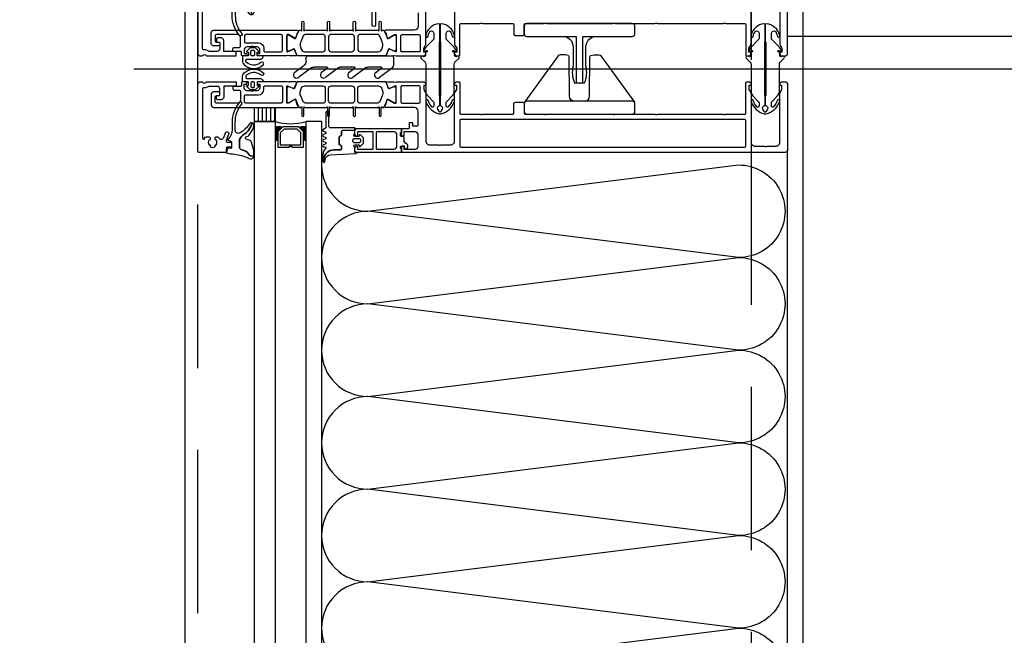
# Model space of a CAD drawing. Header units: millimetres. Extents: x 247761 to 294611, y 172579 to 236863.
# Tile 69 of 256: x 249656 to 250039, y 181660 to 181899. Entities that reach past the tile are written whole.
import ezdxf

# ---------------------------------------------------------------- set-up
doc = ezdxf.new("R2010")
doc.units = ezdxf.units.MM
doc.linetypes.add('ČÁRKOVANÁ', pattern=[19.05, 12.7, -6.35])
for name, color, linetype in [('FASÁDA DETAILNÍ', 4, 'Continuous'), ('KOTY 50', 7, 'Continuous'), ('NOVA', 240, 'Continuous')]:
    doc.layers.add(name, color=color, linetype=linetype)
doc.styles.add('CS-ROMANS', font='romans.shx', dxfattribs={"width": 0.75, "oblique": 5})
doc.dimstyles.new('A_KÓTA_50', dxfattribs={"dimtxt": 110, "dimasz": 2, "dimexe": 100, "dimexo": 1500, "dimgap": 40, "dimtad": 1, "dimrnd": 1, "dimdsep": 46, "dimtxsty": 'CS-ROMANS', "dimblk": 'KOT_CARA20', "dimcen": 45, "dimse1": 1, "dimse2": 1, "dimclrd": 256, "dimclre": 256, "dimclrt": 256, "dimadec": 0, "dimazin": 0, "dimtfac": 1, "dimtix": 1, "dimtmove": 2, "dimatfit": 3, "dimldrblk": 'OBLIQUE', "dimfxl": 0, "dimtolj": 1, "dimarcsym": 0})

# ---------------------------------------------------------------- blocks, each defined once
blk = doc.blocks.new('244748_a')
blk.add_lwpolyline([(8.32, -1.69, 0.082248), (6.34, -0.9, -1.09695), (6.94, -0.1, -0.315353), (11.26, -5.15, -0.480529), (10.87, -5.64), (4.27, -5.64), (4.08, -5.45), (-16.53, -5.45), (-16.72, -5.64), (-20.43, -5.64, 0.574019), (-21.93, -4.78), (-22.99, -5.4, 0.524827), (-22.99, -5.9), (-21.93, -6.52, 0.574021), (-20.43, -5.66), (-16.72, -5.66), (-16.53, -5.85), (4.08, -5.85), (4.27, -5.66), (10.87, -5.66, -0.480529), (11.26, -6.15, -0.326229), (6.88, -11.09, -1.09695), (6.28, -10.3, 0.081457), (8.32, -9.61, 0.599203), (7.48, -8.05), (5.52, -8.05, 0.198965), (5.17, -8.2), (2.22, -11.15), (0.93, -12.01, -0.738038), (0.51, -11.62), (0.87, -11, 1), (0.35, -10.7), (0, -11.3), (-0.98, -11.3, 0.619205), (-1.45, -12.06), (-1.28, -12.43, -0.808139), (-2.04, -13.04), (-3.63, -11.44, 0.198906), (-4.34, -11.15), (-14.99, -11.15, -0.198936), (-16.76, -10.42), (-18.98, -8.2, 0.198942), (-19.33, -8.05), (-20.67, -8.05, 0.500217), (-21.09, -8.73, 0.122037), (-18.5, -10.27, -1.093735), (-19.1, -11.07, -0.240768), (-23.7, -6.07, -0.106226), (-23.7, -5.23, -0.256232), (-19, -0.13, -1.093735), (-18.4, -0.92, 0.116856), (-21.09, -2.57, 0.500217), (-20.67, -3.25), (-19.33, -3.25, 0.198942), (-18.98, -3.1), (-16.75, -0.88, -0.198936), (-14.99, -0.15), (-4.34, -0.15, 0.198907), (-3.63, 0.14), (-2.04, 1.74, -0.808139), (-1.28, 1.13), (-1.45, 0.76, 0.619205), (-0.98, 0), (0, 0), (0.35, -0.6, 1), (0.87, -0.3), (0.51, 0.32, -0.738038), (0.93, 0.71), (2.22, -0.15), (5.17, -3.1, 0.198965), (5.52, -3.25), (7.48, -3.25, 0.599203)], format="xyb", close=True)
blk = doc.blocks.new('236134_0100_s_v')
for points in [[(22.8, -23), (22.8, -5), (42, -5, 0.414214), (43, -4), (43, -1, 0.414214), (42, 0), (1, 0, 0.414214), (0, -1), (0, -4, 0.414214), (1, -5), (20.2, -5), (20.2, -23)], [(15, -5, -0.414214), (19, -9), (19, -16.57, 0.165764), (19.53, -23), (23.47, -23, 0.165764), (24, -16.57), (24, -9, -0.414214), (28, -5)]]:
    blk.add_lwpolyline(points, format="xyb")
blk = doc.blocks.new('236134_0200_s_v')
for points in [[(19.58, 5, -0.41166), (17.58, 6.98), (17.45, 22.25, 0.344217), (17.07, 22.73), (16, 23), (14, 23, 0.240828), (13.19, 22.59), (0.19, 4.59)], [(23.42, 5, 0.41166), (25.42, 6.98), (25.55, 22.25, -0.344217), (25.93, 22.73), (27, 23), (29, 23, -0.240828), (29.81, 22.59), (42.81, 4.59)]]:
    blk.add_lwpolyline(points, format="xyb")
blk.add_lwpolyline([(42, 5), (1, 5, 0.414214), (0, 4), (0, 1, 0.414214), (1, 0), (42, 0, 0.414214), (43, 1), (43, 4, 0.414214)], format="xyb", close=True)
blk = doc.blocks.new('284336')
for points in [[(-0.41, 0), (-0.41, -2, 0.990243), (-0.4, -3.02), (0.9, -3.02, 0.414214), (1.21, -2.71), (1.21, -2.61, -0.668123), (1.71, -2.4), (2.75, -3.45, -0.199004), (2.89, -3.79), (2.89, -5.43, -0.199038), (2.75, -5.77), (1.71, -6.82, -0.668191), (1.21, -6.61), (1.21, -6.51, 0.414214), (0.9, -6.2), (-0.4, -6.2, 0.990269), (-0.41, -7.22), (-0.41, -8.6), (-5.1, -8.6, -0.414215), (-5.59, -8.11), (-5.59, -7, 0.267949), (-5.84, -6.56), (-6.34, -6.27, -0.267949), (-6.59, -5.84), (-6.59, -3.38, -0.267949), (-6.34, -2.95), (-5.84, -2.66, 0.267949), (-5.59, -2.22), (-5.59, -1.51, 0.414214), (-6.1, -1), (-8.66, -1, -0.393156), (-12.46, 2.53, 0.067572), (-12.67, 3.43), (-12.8, 3.7, -0.637545), (-12.12, 3.53), (-11.92, 2.53, 0.344315), (-10.06, 0.91), (0, 0.38, -0.406913), (0.39, 0), (-0.41, 0)], [(-0.7, -9.6), (-10, -9.6, 0.414511), (-10.51, -10.11), (-10.51, -15.51, -1), (-11.69, -15.51), (-11.69, -9.6), (-12.69, -8.95, -0.668884), (-12.6, -8.23), (-11.99, -8.01, 0.766384), (-11.99, -7.21), (-12.6, -6.99, -0.76831), (-12.6, -6.23), (-11.99, -6.01, 0.766384), (-11.99, -5.21), (-12.6, -4.99, -0.76831), (-12.6, -4.23), (-11.99, -4.01, 0.766384), (-11.99, -3.21), (-12.6, -2.99, -0.877523), (-12.5, -2.22), (-12.1, -2.22, 0.698129), (-11.83, -1.5, -0.220231), (-12.89, 0.78), (-12.89, 3.45, -0.157143), (-12.82, 3.68), (-12.69, 3.42, -0.067482), (-12.48, 2.53, 0.393136), (-8.66, -1.02), (-6.1, -1.02, -0.414214), (-5.61, -1.51), (-5.61, -2.22, -0.267949), (-5.85, -2.65), (-6.35, -2.93, 0.267949), (-6.61, -3.38), (-6.61, -5.84, 0.267949), (-6.35, -6.29), (-5.85, -6.57, -0.267949), (-5.61, -7), (-5.61, -8.11, 0.414215), (-5.1, -8.62), (-0.41, -8.62), (-0.41, -9.31, -0.414212), (-0.7, -9.6)], [(1.7, -4.31, 0.414235), (1.2, -3.81), (-0.7, -3.81, 0.414214), (-1.2, -4.31), (-1.2, -4.91, 0.414214), (-0.7, -5.41), (1.2, -5.41, 0.414235), (1.7, -4.91), (1.7, -4.31)]]:
    blk.add_lwpolyline(points, format="xyb", close=True)
blk = doc.blocks.new('nesystémový nástavec 18')
for p, q in [((-18, 6.8), (-18, 8.8)), ((-17.5, 9.3), (-15.36, 9.3)), ((-11, 8), (-17, 8)), ((-17, 8), (-17, 6.3)), ((-15.36, 9.3), (0, 9.3)), ((-11, 1.3), (-11, 8)), ((-2.8, 8), (-9.7, 8)), ((-9.7, 1.3), (-9.7, 8)), ((0, 9.3), (0, 7.8)), ((-17, 6.3), (-17.5, 6.3)), ((-1.8, 2.3), (-1.8, 7)), ((-0.5, 7.3), (-0.5, 6.8)), ((0, 6.3), (0.55, 6.3)), ((0.55, 6.3), (0.95, 5.9)), ((0.95, 5.9), (0.95, 4.8)), ((0.95, 4.8), (0.95, 4.14)), ((0.95, 4.14), (1.2, 4.14)), ((1.4, 3.94), (1.4, 3.84)), ((-18, 0.5), (-18, 1.8)), ((-17.5, 2.3), (-17, 2.3)), ((-1.8, 0), (-17.5, 0)), ((-17, 2.3), (-17, 1.3)), ((-17, 1.3), (-11, 1.3)), ((-9.7, 1.3), (-2.8, 1.3)), ((0, 0), (-1.8, 0)), ((-0.4, 2.23), (-0.5, 2.04)), ((-0.5, 2.04), (-0.5, 2)), ((1.2, 2.44), (0, 2.44)), ((0, 1.5), (0, 0)), ((1.2, 1.85), (1.2, 2.44)), ((1.6, 3.64), (1.6, 3.64)), ((1.8, 1.37), (1.7, 1.35)), ((2.25, 1.63), (1.8, 1.37)), ((2.4, 2.84), (2.4, 1.89))]:
    blk.add_line(p, q)
for centre, radius, start, end in [((-17.5, 8.8), 0.5, 90, 180), ((-15.36, 9.8), 0.5, 270, 270.084), ((-2.8, 7), 1, 0, 90), ((0, 7.3), 0.5, 89.9955, 180.0071), ((-17.5, 6.8), 0.5, 180.0012, 269.9988), ((0, 6.8), 0.5, 179.9949, 270.006), ((0.75, 4.8), 0.2, 359.9656, 0.0344), ((1.2, 3.94), 0.2, 359.9707, 90.0249), ((1.6, 3.84), 0.2, 179.9737, 270.035), ((-17.5, 1.8), 0.5, 89.999, 180.0002), ((-17.5, 0.5), 0.5, 180, 270), ((-2.8, 2.3), 1, 270, 0), ((0, 2), 0.5, 179.9716, 270.0327), ((0, 1.94), 0.5, 89.9975, 144.0007), ((1.7, 1.85), 0.5, 179.9991, 270), ((1.6, 2.84), 0.8, 0.0065, 89.9919), ((2.1, 1.89), 0.3, 299.9815, 0.0183)]:
    blk.add_arc(centre, radius, start, end)
blk = doc.blocks.new('433270')
blk.add_lwpolyline([(1, 0, 0.414364), (0, -1), (0, -1.4, 0.255924), (0.23, -1.83, -0.547723), (0.23, -3.17, 0.255924), (0, -3.6), (0, -14.6, 0.414214), (0.3, -14.9), (1.2, -14.9, 0.414214), (1.7, -14.4), (1.7, -10.3, -0.414214), (2, -10), (6, -10, 0.414248), (7, -9), (7, -7.7, 0.414179), (6.5, -7.2), (5.7, -7.2, 0.414232), (5.4, -7.5), (5.4, -8.2, -0.414198), (5.1, -8.5), (2.8, -8.5, -0.414204), (1.8, -7.5), (1.8, -4.49, -0.147432), (1.97, -3.94, 0.147461), (2.4, -2.5), (2.4, -2.3, -0.414214), (2.9, -1.8), (21.87, -1.8, -0.668178), (22.22, -2.65), (22.16, -2.72, 1), (21.59, -3.29), (21.52, -3.35, 0.198912), (21.38, -3.71), (21.38, -4.05, 0.414214), (22.08, -4.75), (22.38, -4.75, 0.576988), (22.64, -4.3, -0.311246), (24.56, -4.3, 0.576988), (24.82, -4.75), (25.3, -4.75, -0.260065), (25.3, -6.65), (24.82, -6.65, 0.576988), (24.56, -7.1, -0.311246), (22.64, -7.1, 0.576988), (22.38, -6.65), (22.08, -6.65, 0.414214), (21.38, -7.35), (21.38, -7.61, 0.267949), (21.63, -8.04), (21.89, -8.2, -0.637047), (21.73, -10), (19.83, -10.7, 0.315299), (19.5, -11.17), (19.5, -11.49, 0.520567), (20.17, -11.96), (22.83, -10.99, -0.520567), (23.5, -11.46), (23.5, -12.5, 0.414062), (24, -13), (25, -13, 0.414186), (25.5, -12.5), (25.5, -11.5, -0.414182), (26, -11), (27, -11, 0.414214), (27.5, -10.5), (27.5, -0.5, 0.414214), (27, 0), (1, 0)], format="xyb", close=True)
blk = doc.blocks.new('284325')
for points in [[(0.84, -5.23, -0.560316), (0.94, -4.73), (1.94, -4.36, 0.3153), (2.14, -4.08), (2.14, -1.89, 0.451558), (1.8, -1.59), (0.9, -1.7, -0.399586), (0.57, -1.46), (0.3, -0.07, -0.415977), (0.53, 0.29, 0.024107), (6.15, 1.24, 0.076636), (8.99, 2.34, -0.577615), (10.79, 1.3), (10.02, 1.37, 0.283171), (9.08, 0.9, -0.168429), (7.07, -0.74), (5.9, -1.16, 0.315302), (5.24, -2.1), (5.24, -4.21, 0.269719), (6.76, -6.82, -0.194797), (10.18, -11.53, -0.342663), (9.17, -11.17, 0.119207), (5.43, -7.59, 0.578571), (3.63, -8.62), (3.63, -11.77, 0.176415), (6.16, -18.72, -1), (5.24, -19.49, -0.176415), (2.43, -11.77), (2.43, -8.89, 0.208286), (0.84, -5.23)], [(8.95, -6.65), (10.32, -8.78, -0.134555), (10.79, -10.63, -0.339795), (10.19, -11.53, 0.194788), (6.76, -6.81, -0.269736), (5.25, -4.21), (5.25, -2.1, -0.315302), (5.9, -1.17), (7.07, -0.74, 0.168429), (9.09, 0.89, -0.283167), (10.01, 1.36), (10.79, 1.29), (10.79, -0.74, -0.070852), (10.71, -1.3), (9.95, -3.93, -0.241839), (9.08, -4.83), (7.93, -5.22, 0.836024), (8.08, -6.19), (8.11, -6.19, -0.255349), (8.95, -6.65)]]:
    blk.add_lwpolyline(points, format="xyb", close=True)
blk = doc.blocks.new('*U500')
for points in [[(0, 0, 0.414243), (0.1, 0.1), (0, 0.9, -1.0001), (0.2, 0.9), (0.1, 0.1, 0.414228), (0.2, 0, 0.414228)], [(0.2, 0, 0.414243), (0.3, 0.1), (0.2, 0.9, -1.0001), (0.4, 0.9), (0.3, 0.1, 0.414228), (0.4, 0, 0.414228)], [(0.4, 0, 0.414243), (0.5, 0.1), (0.4, 0.9, -1.0001), (0.6, 0.9), (0.5, 0.1, 0.414228), (0.6, 0, 0.414228)], [(0.6, 0, 0.414243), (0.7, 0.1), (0.6, 0.9, -1.0001), (0.8, 0.9), (0.7, 0.1, 0.414228), (0.8, 0, 0.414228)], [(0.8, 0, 0.414243), (0.9, 0.1), (0.8, 0.9, -1.0001), (1, 0.9), (0.9, 0.1, 0.414228), (1, 0, 0.414228)], [(1, 0, 0.414243), (1.1, 0.1), (1, 0.9, -1.0001), (1.2, 0.9), (1.1, 0.1, 0.414228), (1.2, 0, 0.414228)], [(1.2, 0, 0.414243), (1.3, 0.1), (1.2, 0.9, -1.0001), (1.4, 0.9), (1.3, 0.1, 0.414228), (1.4, 0, 0.414228)], [(1.4, 0, 0.414243), (1.5, 0.1), (1.4, 0.9, -1.0001), (1.6, 0.9), (1.5, 0.1, 0.414228), (1.6, 0, 0.414228)], [(1.6, 0, 0.414243), (1.7, 0.1), (1.6, 0.9, -1.0001), (1.8, 0.9), (1.7, 0.1, 0.414228), (1.8, 0, 0.414228)], [(1.8, 0, 0.414243), (1.9, 0.1), (1.8001, 0.9, -1.0001), (2, 0.9), (1.9001, 0.1, 0.414228), (2, 0, 0.414228)]]:
    blk.add_lwpolyline(points, format="xyb")
blk = doc.blocks.new('288126')
for points in [[(-16.5, 0), (16.5, 0)], [(-21.36, -6.34), (-17.8, -3.69)], [(-17, -2.08), (-17, -0.5)], [(17, -0.5), (17, -3.8)], [(-14.71, -4.5), (-19.87, -8.34)], [(-8.83, -4.3), (-14.11, -4.3)], [(-10.96, -6.34), (-8.71, -4.66)], [(-4.31, -4.5), (-9.47, -8.34)], [(1.81, -4.3), (-3.71, -4.3)], [(-0.35, -6.36), (1.93, -4.66)], [(6.33, -4.5), (1.14, -8.37)], [(12.21, -4.3), (6.93, -4.3)], [(10.05, -6.36), (12.33, -4.66)], [(16.6, -4.6), (11.54, -8.37)]]:
    blk.add_lwpolyline(points)
for centre, radius, start, end in [((16.5, -0.5), 0.5, 0, 90), ((-16.5, -0.5), 0.5, 90, 180), ((16, -3.8), 1, 306.7059, 0), ((-20.61, -7.34), 1.25, 126.7059, 306.7059), ((-10.21, -7.34), 1.25, 126.7059, 306.7059), ((0.4, -7.37), 1.25, 126.7059, 306.7059), ((10.8, -7.37), 1.25, 126.7059, 306.7059)]:
    blk.add_arc(centre, radius, start, end)
at = {"extrusion": (0, 0, -1)}
for centre, radius, start, end in [((19, -2.08), 2, 180, 233.2941), ((14.11, -5.3), 1, 53.2941, 90), ((8.83, -4.5), 0.2, 90, 233.2941), ((3.71, -5.3), 1, 53.2941, 90), ((-1.81, -4.5), 0.2, 90, 233.2941), ((-6.93, -5.3), 1, 53.2941, 90), ((-12.21, -4.5), 0.2, 90, 233.2941)]:
    blk.add_arc(centre, radius, start, end, dxfattribs=at)
blk = doc.blocks.new('246426')
for points in [[(-1.84, 0.64), (-2.86, -0.38, 0.198926), (-3.15, -1.09), (-3.15, -2.31, 0.198926), (-2.86, -3.02), (-1.84, -4.04, 0.637051), (-1.5, -3.92), (-1.45, -3.4), (-0.3, -3.4, -0.41484), (0, -3.7), (0, -5.19, 0.414232), (0.5, -5.69), (2.14, -5.69, 0.071862), (2.2, -5.68, 0.157876), (3.73, -4.64, 0.360336), (3.48, 2.39, 0.964062), (2.54, 1.48, -0.403385), (2.25, -4.34, -0.190964), (2.11, -4.39), (1.7, -4.39, -0.414214), (1.2, -3.89), (1.2, 1.31, 0.414201), (0.2, 2.31), (0, 2.31), (0, 0.3, -0.414214), (-0.3, 0), (-1.45, 0), (-1.5, 0.52, 0.637051), (-1.84, 0.64)], [(-2.25, -1.4, -0.414214), (-1.85, -1), (-0.4, -1, -0.414214), (0, -1.4), (0, -2, -0.414214), (-0.4, -2.4), (-1.85, -2.4, -0.414214), (-2.25, -2), (-2.25, -1.4)]]:
    blk.add_lwpolyline(points, format="xyb", close=True)
blk = doc.blocks.new('A$C69D17D4D')
at = {"layer": 'FASÁDA DETAILNÍ'}
h = blk.add_hatch(dxfattribs=at)
h.set_pattern_fill('ANSI31', color=256, scale=0.5, angle=585)
h.set_pattern_definition([(270, (42491.3569, -1825.9212), (1.5875, -8e-16), [])])
h.paths.add_polyline_path([(-24889, 8488.5), (-24889, 8494), (-24897, 8494), (-24897, 8488.5)])
for p, q in [((-24943.95, 8509), (-24575.71, 8509)), ((-24897, 8079.5), (-24897, 8488.5)), ((-24897, 8488.5), (-24889, 8488.5)), ((-24889, 8488.5), (-24889, 8079.5)), ((-24877, 8079.5), (-24877, 8488.5)), ((-24871, 8488.5), (-24877, 8488.5)), ((-24871, 8488.5), (-24871, 8079.5))]:
    blk.add_line(p, q, dxfattribs=at)
for points in [[(1656, 1244), (-24924, 1244), (-24924, 24924), (1656, 24924)], [(1416, 1484), (-24684, 1484), (-24684, 24684), (1416, 24684)], [(-24897, 8488.5), (-24897, 8494), (-24889, 8494), (-24889, 8488.5)], [(-24878, 8478.5), (-24878, 8484.5), (-24880, 8486.5), (-24886, 8486.5), (-24888, 8484.5), (-24888, 8478.5), (-24883.5, 8478.5), (-24883.5, 8479), (-24882.5, 8479), (-24882.5, 8478.5)], [(-24887, 8479.5), (-24879, 8479.5), (-24879, 8484.09), (-24880.41, 8485.5), (-24885.45, 8485.5), (-24887, 8484.09)]]:
    blk.add_lwpolyline(points, close=True, dxfattribs=at)
at = {"layer": 'FASÁDA DETAILNÍ', "linetype": 'ČÁRKOVANÁ', "ltscale": 5}
blk.add_lwpolyline([(1651, 1249), (-24919, 1249), (-24919, 24919), (1651, 24919)], close=True, dxfattribs=at)
at = {"layer": 'FASÁDA DETAILNÍ', "color": 7, "linetype": 'ČÁRKOVANÁ', "ltscale": 5}
blk.add_lwpolyline([(1436, 1464), (-24704, 1464), (-24704, 24704), (1436, 24704)], close=True, dxfattribs=at)
at = {"layer": 'FASÁDA DETAILNÍ'}
for points in [[(-24833.5, 8530.8), (-24833.5, 8525.5, -0.414167), (-24835, 8524), (-24842, 8524), (-24846.1, 8524, 0.57735), (-24846.44, 8523.4), (-24845.95, 8522.54), (-24845.52, 8521.04, 0.488701), (-24845.08, 8520.87), (-24842.61, 8522.3), (-24842.19, 8522.3, -0.432566), (-24842, 8522.1), (-24842, 8515.8, -0.548397), (-24842.28, 8515.61), (-24844.66, 8516.68, 0.425336), (-24844.93, 8516.57), (-24845.75, 8514.55, 0.531563), (-24845.38, 8514), (-24843.31, 8514, 0.231306), (-24843.07, 8514.11, -0.306185), (-24842.76, 8514.22), (-24842, 8514), (-24831.49, 8514, 0.414214), (-24830.49, 8515), (-24830.49, 8515.5), (-24831.29, 8515.5), (-24831.29, 8517), (-24830.63, 8518.14, 0.13165), (-24830.5, 8518.64), (-24830.5, 8537.01, -0.414214)], [(-24819.3, 8537.01), (-24819.3, 8518.64, 0.13165), (-24819.17, 8518.14), (-24818.51, 8517), (-24818.51, 8515.5), (-24819.31, 8515.5), (-24819.31, 8515, 0.414214), (-24818.31, 8514), (-24817.8, 8514, 0.414214), (-24817.3, 8514.5), (-24817.3, 8526.1, -0.414214), (-24816.8, 8526.6), (-24809.4, 8526.6, -0.399985), (-24808.4, 8526.6), (-24796.8, 8526.6, -0.414214), (-24796.3, 8526.1), (-24796.3, 8522.5, 0.414214), (-24795.8, 8522), (-24792.8, 8522, 0.414214), (-24792.3, 8522.5), (-24792.3, 8526.1, -0.414214), (-24791.8, 8526.6), (-24784.5, 8526.6, -0.38324), (-24783.5, 8526.6), (-24758, 8526.6, -0.38324), (-24757, 8526.6), (-24741.5, 8526.6, -0.38324), (-24740.5, 8526.6), (-24715, 8526.6, -0.38324), (-24714, 8526.6), (-24706.7, 8526.6, -0.414214), (-24706.2, 8526.1), (-24706.2, 8514.5, 0.414214), (-24705.7, 8514), (-24705.2, 8514, 0.414214), (-24704.2, 8515), (-24704.2, 8515.5), (-24705, 8515.5), (-24705, 8517), (-24704.33, 8518.15, 0.116937), (-24704.2, 8518.65), (-24704.2, 8537.51, -0.414232)], [(-24693, 8537.51), (-24693, 8518.65, 0.116937), (-24692.87, 8518.15), (-24692.2, 8517), (-24692.2, 8515.5), (-24693, 8515.5), (-24693, 8515, 0.414214), (-24692, 8514), (-24691, 8514, 0.414214), (-24690, 8515), (-24690, 8540.5, 0.414214)]]:
    blk.add_lwpolyline(points, format="xyb", dxfattribs=at)
for points in [[(-24846.34, 8514), (-24858.25, 8514), (-24880.16, 8514, -0.305837), (-24880.62, 8514.31), (-24881.55, 8516.6, 0.425336), (-24881.81, 8516.71), (-24883.43, 8515.99, -0.543753), (-24884.49, 8516.68), (-24884.49, 8521.58, -0.578182), (-24883.59, 8522.1), (-24881.4, 8520.84, 0.488505), (-24880.96, 8521.01), (-24880.52, 8522.53), (-24879.76, 8523.85, -0.282478), (-24879.49, 8524), (-24879.04, 8524, 1.447009), (-24878.69, 8524.13), (-24878.69, 8527.1, -1), (-24877.89, 8527.1), (-24877.89, 8524.13, 1.447009), (-24877.54, 8524), (-24869, 8524, 1.447009), (-24868.65, 8524.13), (-24868.65, 8527.1, -1), (-24867.85, 8527.1), (-24867.85, 8524.13, 1.447009), (-24867.5, 8524), (-24859, 8524, 1.447009), (-24858.65, 8524.13), (-24858.65, 8527.1, -1), (-24857.85, 8527.1), (-24857.85, 8524.13, 1.447009), (-24857.5, 8524), (-24848.96, 8524, 1.447009), (-24848.61, 8524.13), (-24848.61, 8527.1, -1), (-24847.81, 8527.1), (-24847.81, 8524.13, 1.447009), (-24847.46, 8524), (-24847.01, 8524, -0.282478), (-24846.74, 8523.85), (-24845.98, 8522.53), (-24845.54, 8521.01, 0.488505), (-24845.1, 8520.84), (-24842.91, 8522.1, -0.578182), (-24842.01, 8521.58), (-24842.01, 8516.68, -0.543753), (-24843.07, 8515.99), (-24844.69, 8516.71, 0.425336), (-24844.95, 8516.6), (-24845.88, 8514.31, -0.305837), (-24846.34, 8514)], [(-24884.5, 8514), (-24895.5, 8514, -0.414426), (-24896, 8514.5), (-24896, 8514.99), (-24895, 8514.99), (-24895, 8516.49, 0.414214), (-24896, 8517.49), (-24897.5, 8517.49, 0.399985), (-24898.5, 8517.49), (-24900, 8517.49, 0.414214), (-24901, 8516.49), (-24901, 8515), (-24900, 8515), (-24900, 8514.5, -0.414456), (-24900.5, 8514), (-24901.8, 8514, -0.413971), (-24902.1, 8514.3), (-24902.1, 8515.5, 0.414214), (-24902.4, 8515.8), (-24905.4, 8515.8), (-24905.4, 8516.8, -0.414214), (-24904.9, 8517.3), (-24903, 8517.3, 0.414214), (-24902.5, 8517.8), (-24902.5, 8521.3, 0.414206), (-24903.5, 8522.3), (-24911.8, 8522.3, 0.414206), (-24912.3, 8521.8), (-24912.3, 8519.9, 0.414219), (-24911.8, 8519.4), (-24911, 8519.4, -0.414214), (-24910.5, 8518.9), (-24910.5, 8518.4, -0.414214), (-24911, 8517.9), (-24912.8, 8517.9, -0.414214), (-24913.8, 8518.9), (-24913.8, 8523, -0.414214), (-24912.8, 8524), (-24884.5, 8524), (-24880.4, 8524, -0.57735), (-24880.05, 8523.4), (-24880.55, 8522.54), (-24880.98, 8521.04, -0.488701), (-24881.42, 8520.87), (-24883.88, 8522.3), (-24884.31, 8522.3, 0.432566), (-24884.5, 8522.1), (-24884.5, 8515.8, 0.548397), (-24884.22, 8515.61), (-24881.83, 8516.68, -0.425336), (-24881.57, 8516.57), (-24880.75, 8514.55, -0.531563), (-24881.12, 8514), (-24883.19, 8514, -0.231306), (-24883.42, 8514.11, 0.306185), (-24883.74, 8514.22), (-24884.5, 8514)], [(-24886.7, 8522.3), (-24900.4, 8522.3, 0.414214), (-24900.9, 8521.8), (-24900.9, 8519.59, 0.414214), (-24900.4, 8519.09), (-24895.43, 8519.09, -0.411139), (-24893.4, 8517.09), (-24893.4, 8516.1, 0.414214), (-24892.9, 8515.6), (-24886.7, 8515.6, 0.414214), (-24886.2, 8516.1), (-24886.2, 8521.8, 0.414214), (-24886.7, 8522.3)], [(-24877.45, 8515.6), (-24870.55, 8515.6, 0.414218), (-24869.55, 8516.6), (-24869.55, 8521.4, 0.414218), (-24870.55, 8522.4), (-24876.91, 8522.4, 0.305619), (-24878.3, 8521.46), (-24879.08, 8519.54, 0.176429), (-24879.15, 8517.49), (-24878.88, 8516.64, 0.324916), (-24877.45, 8515.6)], [(-24867.25, 8515.6), (-24859.25, 8515.6, 0.414214), (-24858.25, 8516.6), (-24858.25, 8521.4, 0.414214), (-24859.25, 8522.4), (-24867.25, 8522.4, 0.414214), (-24868.25, 8521.4), (-24868.25, 8516.6, 0.414214), (-24867.25, 8515.6)], [(-24855.95, 8515.6), (-24849.05, 8515.6, 0.324916), (-24847.62, 8516.64), (-24847.35, 8517.49, 0.176429), (-24847.42, 8519.54), (-24848.2, 8521.46, 0.305619), (-24849.59, 8522.4), (-24855.95, 8522.4, 0.414218), (-24856.95, 8521.4), (-24856.95, 8516.6, 0.414218), (-24855.95, 8515.6)], [(-24832.7, 8516.1, -0.414214), (-24833.2, 8515.6), (-24839.7, 8515.6, -0.414214), (-24840.2, 8516.1), (-24840.2, 8521.8, -0.414214), (-24839.7, 8522.3), (-24833.2, 8522.3, -0.414214), (-24832.7, 8521.8), (-24832.7, 8516.1)], [(-24884.5, 8504), (-24895.5, 8504, 0.414426), (-24896, 8503.5), (-24896, 8503.01), (-24895, 8503.01), (-24895, 8501.51, -0.414214), (-24896, 8500.51), (-24897.5, 8500.51, -0.399985), (-24898.5, 8500.51), (-24900, 8500.51, -0.414214), (-24901, 8501.51), (-24901, 8503), (-24900, 8503), (-24900, 8503.5, 0.414456), (-24900.5, 8504), (-24901.8, 8504, 0.413971), (-24902.1, 8503.7), (-24902.1, 8502.5, -0.414214), (-24902.4, 8502.2), (-24905.4, 8502.2), (-24905.4, 8501.2, 0.414214), (-24904.9, 8500.7), (-24903, 8500.7, -0.414214), (-24902.5, 8500.2), (-24902.5, 8496.7, -0.414206), (-24903.5, 8495.7), (-24911.8, 8495.7, -0.414206), (-24912.3, 8496.2), (-24912.3, 8498.1, -0.414219), (-24911.8, 8498.6), (-24911, 8498.6, 0.414214), (-24910.5, 8499.1), (-24910.5, 8499.6, 0.414214), (-24911, 8500.1), (-24912.8, 8500.1, 0.414214), (-24913.8, 8499.1), (-24913.8, 8495, 0.414214), (-24912.8, 8494), (-24884.5, 8494), (-24880.4, 8494, 0.57735), (-24880.05, 8494.6), (-24880.55, 8495.46), (-24880.98, 8496.96, 0.488701), (-24881.42, 8497.13), (-24883.88, 8495.7), (-24884.31, 8495.7, -0.432566), (-24884.5, 8495.9), (-24884.5, 8502.2, -0.548397), (-24884.22, 8502.39), (-24881.83, 8501.32, 0.425336), (-24881.57, 8501.43), (-24880.75, 8503.45, 0.531563), (-24881.12, 8504), (-24883.19, 8504, 0.231306), (-24883.42, 8503.89, -0.306185), (-24883.74, 8503.78), (-24884.5, 8504)], [(-24886.7, 8495.7), (-24900.4, 8495.7, -0.414214), (-24900.9, 8496.2), (-24900.9, 8498.41, -0.414214), (-24900.4, 8498.91), (-24895.43, 8498.91, 0.411139), (-24893.4, 8500.91), (-24893.4, 8501.9, -0.414214), (-24892.9, 8502.4), (-24886.7, 8502.4, -0.414214), (-24886.2, 8501.9), (-24886.2, 8496.2, -0.414214), (-24886.7, 8495.7)], [(-24846.34, 8504), (-24858.25, 8504), (-24880.16, 8504, 0.305837), (-24880.62, 8503.69), (-24881.55, 8501.4, -0.425336), (-24881.81, 8501.29), (-24883.43, 8502.01, 0.543753), (-24884.49, 8501.32), (-24884.49, 8496.42, 0.578182), (-24883.59, 8495.9), (-24881.4, 8497.16, -0.488505), (-24880.96, 8496.99), (-24880.52, 8495.47), (-24879.76, 8494.15, 0.282478), (-24879.49, 8494), (-24879.04, 8494, -1.447009), (-24878.69, 8493.87), (-24878.69, 8490.9, 1), (-24877.89, 8490.9), (-24877.89, 8493.87, -1.447009), (-24877.54, 8494), (-24869, 8494, -1.447009), (-24868.65, 8493.87), (-24868.65, 8490.9, 1), (-24867.85, 8490.9), (-24867.85, 8493.87, -1.447009), (-24867.5, 8494), (-24859, 8494, -1.447009), (-24858.65, 8493.87), (-24858.65, 8490.9, 1), (-24857.85, 8490.9), (-24857.85, 8493.87, -1.447009), (-24857.5, 8494), (-24848.96, 8494, -1.447009), (-24848.61, 8493.87), (-24848.61, 8490.9, 1), (-24847.81, 8490.9), (-24847.81, 8493.87, -1.447009), (-24847.46, 8494), (-24847.01, 8494, 0.282478), (-24846.74, 8494.15), (-24845.98, 8495.47), (-24845.54, 8496.99, -0.488505), (-24845.1, 8497.16), (-24842.91, 8495.9, 0.578182), (-24842.01, 8496.42), (-24842.01, 8501.32, 0.543753), (-24843.07, 8502.01), (-24844.69, 8501.29, -0.425336), (-24844.95, 8501.4), (-24845.88, 8503.69, 0.305837), (-24846.34, 8504)], [(-24877.45, 8502.4), (-24870.55, 8502.4, -0.414218), (-24869.55, 8501.4), (-24869.55, 8496.6, -0.414218), (-24870.55, 8495.6), (-24876.91, 8495.6, -0.305619), (-24878.3, 8496.54), (-24879.08, 8498.46, -0.176429), (-24879.15, 8500.51), (-24878.88, 8501.36, -0.324916), (-24877.45, 8502.4)], [(-24867.25, 8502.4), (-24859.25, 8502.4, -0.414214), (-24858.25, 8501.4), (-24858.25, 8496.6, -0.414214), (-24859.25, 8495.6), (-24867.25, 8495.6, -0.414214), (-24868.25, 8496.6), (-24868.25, 8501.4, -0.414214), (-24867.25, 8502.4)], [(-24855.95, 8502.4), (-24849.05, 8502.4, -0.324916), (-24847.62, 8501.36), (-24847.35, 8500.51, -0.176429), (-24847.42, 8498.46), (-24848.2, 8496.54, -0.305619), (-24849.59, 8495.6), (-24855.95, 8495.6, -0.414218), (-24856.95, 8496.6), (-24856.95, 8501.4, -0.414218), (-24855.95, 8502.4)], [(-24691, 8476.5), (-24839.5, 8476.5, -0.414214), (-24840, 8477), (-24840, 8478.3, -0.41422), (-24839.5, 8478.8), (-24839, 8478.8), (-24839, 8477.8), (-24834.5, 8477.8, 0.414214), (-24833.5, 8478.8), (-24833.5, 8483.5, 0.414214), (-24834.5, 8484.5), (-24839, 8484.5), (-24839, 8482.8), (-24839.5, 8482.8, -0.414201), (-24840, 8483.3), (-24840, 8485.3, -0.414214), (-24839.5, 8485.8), (-24837.36, 8485.8, 0.414214), (-24836.86, 8486.3), (-24836.86, 8488.1), (-24835.61, 8488.1), (-24835.61, 8486.9), (-24833.8, 8486.9, 0.414214), (-24833.5, 8487.2), (-24833.5, 8492.5, 0.414167), (-24835, 8494), (-24842, 8494), (-24846.1, 8494, -0.57735), (-24846.44, 8494.6), (-24845.95, 8495.46), (-24845.52, 8496.96, -0.488701), (-24845.08, 8497.13), (-24842.61, 8495.7), (-24842.19, 8495.7, 0.432566), (-24842, 8495.9), (-24842, 8502.2, 0.548397), (-24842.28, 8502.39), (-24844.66, 8501.32, -0.425336), (-24844.93, 8501.43), (-24845.75, 8503.45, -0.531563), (-24845.38, 8504), (-24843.31, 8504, -0.231306), (-24843.07, 8503.89, 0.306185), (-24842.76, 8503.78), (-24842, 8504), (-24831.49, 8504, -0.414214), (-24830.49, 8503), (-24830.49, 8502.5), (-24831.29, 8502.5), (-24831.29, 8501), (-24830.63, 8499.86, -0.13165), (-24830.5, 8499.36), (-24830.5, 8480.99, 0.414214), (-24829, 8479.49), (-24825.5, 8479.49, 0.399985), (-24824.5, 8479.49), (-24820.8, 8479.49, 0.414214), (-24819.3, 8480.99), (-24819.3, 8499.36, -0.13165), (-24819.17, 8499.86), (-24818.51, 8501), (-24818.51, 8502.5), (-24819.31, 8502.5), (-24819.31, 8503, -0.414214), (-24818.31, 8504), (-24817.8, 8504, -0.414214), (-24817.3, 8503.5), (-24817.3, 8491.9, 0.414214), (-24816.8, 8491.4), (-24809.4, 8491.4, 0.399985), (-24808.4, 8491.4), (-24796.8, 8491.4, 0.414214), (-24796.3, 8491.9), (-24796.3, 8495.5, -0.414214), (-24795.8, 8496), (-24792.8, 8496, -0.414214), (-24792.3, 8495.5), (-24792.3, 8491.9, 0.414214), (-24791.8, 8491.4), (-24784.5, 8491.4, 0.38324), (-24783.5, 8491.4), (-24758, 8491.4, 0.38324), (-24757, 8491.4), (-24741.5, 8491.4, 0.38324), (-24740.5, 8491.4), (-24715, 8491.4, 0.38324), (-24714, 8491.4), (-24706.7, 8491.4, 0.414214), (-24706.2, 8491.9), (-24706.2, 8503.5, -0.414214), (-24705.7, 8504), (-24705.2, 8504, -0.414214), (-24704.2, 8503), (-24704.2, 8502.5), (-24705, 8502.5), (-24705, 8501), (-24704.33, 8499.85, -0.116937), (-24704.2, 8499.35), (-24704.2, 8480.49, 0.414232), (-24702.7, 8478.99), (-24698.99, 8478.99, 0.399985), (-24697.99, 8478.99), (-24694.5, 8478.99, 0.414232), (-24693, 8480.49), (-24693, 8499.35, -0.116937), (-24692.87, 8499.85), (-24692.2, 8501), (-24692.2, 8502.5), (-24693, 8502.5), (-24693, 8503, -0.414214), (-24692, 8504), (-24691, 8504, -0.414214), (-24690, 8503), (-24690, 8477.5, -0.414214), (-24691, 8476.5)], [(-24832.7, 8501.9, 0.414214), (-24833.2, 8502.4), (-24839.7, 8502.4, 0.414214), (-24840.2, 8501.9), (-24840.2, 8496.2, 0.414214), (-24839.7, 8495.7), (-24833.2, 8495.7, 0.414214), (-24832.7, 8496.2), (-24832.7, 8501.9)], [(-24816.8, 8478.6), (-24706.7, 8478.6, 0.414214), (-24706.2, 8479.1), (-24706.2, 8488.8, 0.414214), (-24706.7, 8489.3), (-24816.8, 8489.3, 0.414214), (-24817.3, 8488.8), (-24817.3, 8479.1, 0.414214), (-24816.8, 8478.6)]]:
    blk.add_lwpolyline(points, format="xyb", close=True, dxfattribs=at)
blk.add_lwpolyline([(-24690, 8090.5), (-24690, 8477.5)], dxfattribs=at)
for centre, radius, start, end in [((-24883, 8510.39), 22.7, 254.6728, 285.3272), ((-24887.65, 8482.95), 3.55, 67.2938, 112.409), ((-24887.76, 8483.32), 2.9, 65.3067, 115.2952), ((-24887.93, 8483.66), 2.25, 61.5273, 118.4028), ((-24888.08, 8483.91), 1.71, 57.2949, 122.6857), ((-24888.21, 8484.07), 1.26, 51.9656, 128.4996), ((-24878.35, 8482.95), 3.55, 67.591, 112.7062), ((-24878.24, 8483.32), 2.9, 64.7048, 114.6933), ((-24878.07, 8483.66), 2.25, 61.5972, 118.4727), ((-24877.92, 8483.91), 1.71, 57.3143, 122.7051), ((-24877.79, 8484.07), 1.26, 51.5004, 128.0344), ((-24888.36, 8484.16), 0.879, 43.9949, 136.4964), ((-24888.5, 8484.15), 0.596, 33.0366, 146.9634), ((-24888.5, 8483.85), 0.596, 33.0366, 146.9634), ((-24888.5, 8483.56), 0.596, 33.0366, 146.9634), ((-24888.5, 8483.27), 0.596, 33.0366, 146.9634), ((-24888.5, 8482.98), 0.596, 33.0366, 146.9634), ((-24888.5, 8482.68), 0.596, 33.0366, 146.9634), ((-24888.5, 8482.39), 0.596, 33.0366, 146.9634), ((-24888.5, 8482.1), 0.596, 33.0366, 146.9634), ((-24888.5, 8481.81), 0.596, 33.0366, 146.9634), ((-24888.5, 8481.51), 0.596, 33.0366, 146.9634), ((-24888.5, 8481.22), 0.596, 33.0366, 146.9634), ((-24888.5, 8480.93), 0.596, 33.0366, 146.9634), ((-24877.64, 8484.16), 0.879, 43.5036, 136.0051), ((-24877.5, 8484.15), 0.596, 33.0366, 146.9634), ((-24877.5, 8483.85), 0.596, 33.0366, 146.9634), ((-24877.5, 8483.56), 0.596, 33.0366, 146.9634), ((-24877.5, 8483.27), 0.596, 33.0366, 146.9634), ((-24877.5, 8482.98), 0.596, 33.0366, 146.9634), ((-24877.5, 8482.68), 0.596, 33.0366, 146.9634), ((-24877.5, 8482.39), 0.596, 33.0366, 146.9634), ((-24877.5, 8482.1), 0.596, 33.0366, 146.9634), ((-24877.5, 8481.81), 0.596, 33.0366, 146.9634), ((-24877.5, 8481.51), 0.596, 33.0366, 146.9634), ((-24877.5, 8481.22), 0.596, 33.0366, 146.9634), ((-24877.5, 8480.93), 0.596, 33.0366, 146.9634), ((-24888.5, 8480.64), 0.596, 33.0366, 146.9634), ((-24877.5, 8480.64), 0.596, 33.0366, 146.9634)]:
    blk.add_arc(centre, radius, start, end, dxfattribs=at)
for name, p in [('284325', (-24908.14, 8541.5)), ('284336', (-24839.59, 8541.5)), ('236134_0100_s_v', (-24792.3, 8526.6)), ('288126', (-24860.01, 8514)), ('236134_0200_s_v', (-24792.3, 8491.4)), ('nesystémový nástavec 18', (-24840, 8476.5))]:
    blk.add_blockref(name, p, dxfattribs=at)
for name, p, rotation in [('433270', (-24919, 8514), 90), ('246426', (-24896, 8514), 270)]:
    blk.add_blockref(name, p, dxfattribs=dict(at, rotation=rotation))
at = {"layer": 'FASÁDA DETAILNÍ', "xscale": -1}
for name, p, rotation in [('244748_a', (-24819.34, 8515.22), 270), ('244748_a', (-24693.04, 8515.22), 270), ('246426', (-24896, 8504), 270), ('433270', (-24919, 8504), 90), ('284325', (-24908.14, 8476.5), 180), ('284336', (-24857.59, 8476.5), 180)]:
    blk.add_blockref(name, p, dxfattribs=dict(at, rotation=rotation))
at = {"layer": 'FASÁDA DETAILNÍ', "xscale": 179.9999932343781, "yscale": 179.9999932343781, "zscale": 179.9999932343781, "rotation": 270}
blk.add_blockref('*U500', (-24871, 8471.67), dxfattribs=at)
blk = doc.blocks.new('KOT_CARA20')
for p, q in [((0, 20), (0, -20)), ((0, 0), (14.14, 14.14)), ((0, 0), (-14.14, -14.14))]:
    blk.add_line(p, q)
blk = doc.blocks.new('*D36')
at = {"layer": 'Defpoints', "color": 0, "ltscale": 5, "transparency": 16777216}
for p in [(249720.52, 198295.26), (247928.31, 174615.26), (249720.52, 174615.26)]:
    blk.add_point(p, dxfattribs=at)
at = {"layer": 'KOTY 50', "lineweight": -2, "ltscale": 5, "transparency": 16777216}
blk.add_line((247928.31, 198293.26), (247928.31, 174617.26), dxfattribs=at)
at = {"layer": 'KOTY 50', "lineweight": -2, "ltscale": 5, "transparency": 16777216, "xscale": 2, "yscale": 2, "zscale": 2}
for p, rotation in [((247928.31, 198295.26), 90), ((247928.31, 174615.26), 270)]:
    blk.add_blockref('KOT_CARA20', p, dxfattribs=dict(at, rotation=rotation))
at = {"layer": 'KOTY 50', "ltscale": 5, "transparency": 16777216, "insert": (247833.31, 186455.26), "char_height": 110, "attachment_point": 5, "rotation": 90, "style": 'CS-ROMANS'}
blk.add_mtext('\\A1;23680', dxfattribs=at)
blk = doc.blocks.new('_OBLIQUE')
at = {"color": 0, "linetype": 'ByBlock', "ltscale": 15}
blk.add_line((-0.5, -0.5), (0.5, 0.5), dxfattribs=at)

msp = doc.modelspace()

# ---------------------------------------------------------------- linework, layer by layer
at = {"layer": 'NOVA'}
msp.add_line((250260.517, 181892.759), (249954.517, 181892.759), dxfattribs=at)

# ---------------------------------------------------------------- block references
at = {"layer": 'NOVA', "ltscale": 300}
msp.add_blockref('A$C69D17D4D', (274644.517, 173371.259), dxfattribs=at)

# ---------------------------------------------------------------- dimensions: what is measured, and where the dimension line sits
at = {"layer": 'KOTY 50', "ltscale": 5}
dim = msp.add_linear_dim(base=(247928.311, 174615.259), p1=(249720.517, 198295.259), p2=(249720.517, 174615.259), angle=90, dimstyle='A_KÓTA_50', dxfattribs=at)
dim.commit()
dim.dimension.update_dxf_attribs({"geometry": '*D36', "text_midpoint": (247833.311, 186455.259)})

doc.saveas('drawing.dxf')
